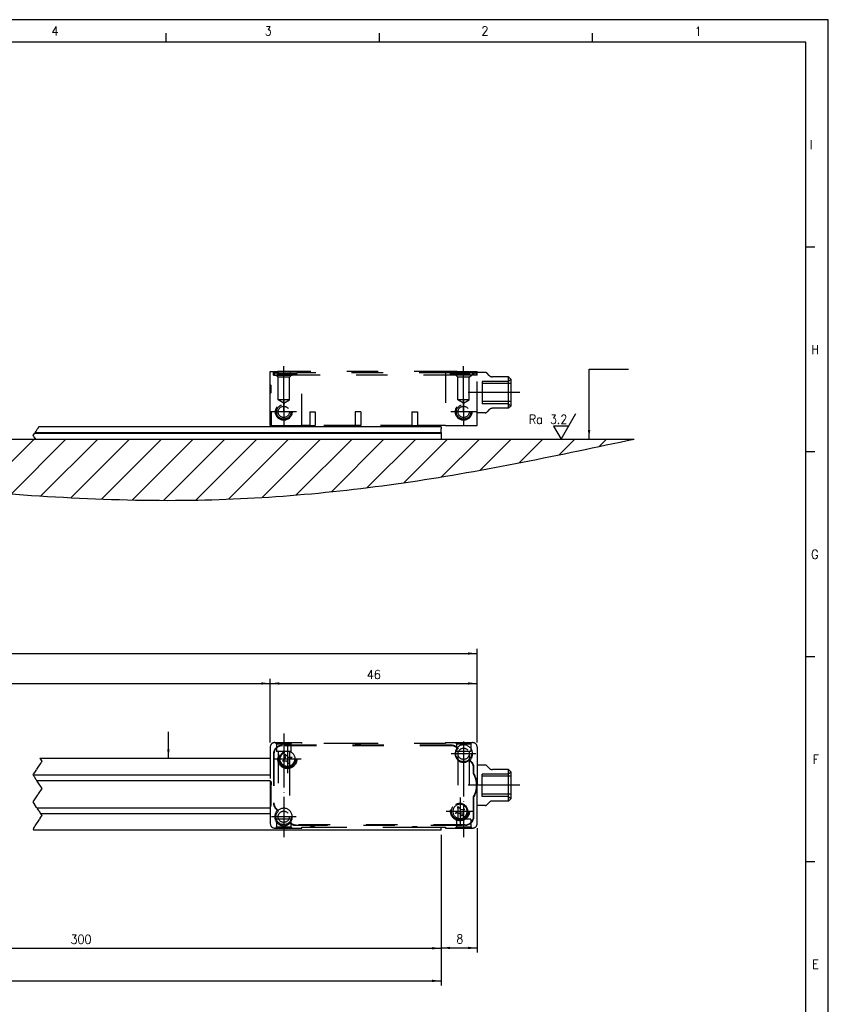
# Model space of a CAD drawing. Header units: millimetres. Extents: x -85 to 1408, y -72 to 348.
# Tile 5 of 6: x 329 to 509, y 129 to 348. Entities that reach past the tile are written whole.
import ezdxf

# ---------------------------------------------------------------- set-up
doc = ezdxf.new("R2010")
doc.units = ezdxf.units.MM
doc.linetypes.add('DASHED', pattern=[15, 7, -8])
doc.linetypes.add('DOT_CENTER', pattern=[14, 12, -1, 0, -1])
doc.layers.add('1', color=7, linetype='Continuous')
doc.styles.add('CONVERTER_11', font='txt.shx', dxfattribs={"width": 0.9})
doc.dimstyles.new('ME10_DIM_21', dxfattribs={"dimtxt": 2, "dimasz": 2, "dimexe": 1, "dimexo": 1, "dimgap": 1, "dimtad": 1, "dimdsep": 46, "dimtxsty": 'CONVERTER_11', "dimsah": 1, "dimcen": 0.09, "dimclrd": 2, "dimclre": 2, "dimclrt": 2, "dimadec": 0, "dimazin": 0, "dimtfac": 1, "dimtdec": 4, "dimtix": 1, "dimtmove": 0, "dimatfit": 3, "dimfxl": 1, "dimtolj": 1, "dimtzin": 0, "dimarcsym": 0})
doc.dimstyles.new('ME10_DIM_22', dxfattribs={"dimtxt": 2, "dimasz": 2, "dimexe": 1, "dimexo": 1, "dimgap": 1, "dimtad": 1, "dimdsep": 46, "dimtxsty": 'CONVERTER_11', "dimsah": 1, "dimcen": 0.09, "dimclrd": 2, "dimclre": 2, "dimclrt": 2, "dimadec": 0, "dimazin": 0, "dimtfac": 1, "dimtdec": 4, "dimtix": 1, "dimtmove": 0, "dimatfit": 3, "dimfxl": 1, "dimtolj": 1, "dimtzin": 0, "dimarcsym": 0})
doc.dimstyles.new('ME10_DIM_23', dxfattribs={"dimtxt": 2, "dimasz": 2, "dimexe": 1, "dimexo": 1, "dimgap": 1, "dimtad": 1, "dimdsep": 46, "dimtxsty": 'CONVERTER_11', "dimsah": 1, "dimcen": 0.09, "dimclrd": 2, "dimclre": 2, "dimclrt": 2, "dimadec": 0, "dimazin": 0, "dimtfac": 1, "dimtdec": 4, "dimtix": 1, "dimtmove": 0, "dimatfit": 3, "dimfxl": 1, "dimtolj": 1, "dimtzin": 0, "dimarcsym": 0})
doc.dimstyles.new('ME10_DIM_24', dxfattribs={"dimtxt": 2, "dimasz": 2, "dimexe": 1, "dimexo": 1, "dimgap": 1, "dimtad": 1, "dimdsep": 46, "dimtxsty": 'CONVERTER_11', "dimsah": 1, "dimcen": 0.09, "dimclrd": 2, "dimclre": 2, "dimclrt": 2, "dimadec": 0, "dimazin": 0, "dimtfac": 1, "dimtdec": 4, "dimtix": 1, "dimtmove": 0, "dimatfit": 3, "dimfxl": 1, "dimtolj": 1, "dimtzin": 0, "dimarcsym": 0})
doc.dimstyles.new('ME10_DIM_26', dxfattribs={"dimtxt": 2, "dimasz": 2, "dimexe": 1, "dimexo": 1, "dimgap": 1, "dimtad": 1, "dimdsep": 46, "dimtxsty": 'CONVERTER_11', "dimsah": 1, "dimcen": 0.09, "dimclrd": 2, "dimclre": 2, "dimclrt": 2, "dimadec": 0, "dimazin": 0, "dimtfac": 1, "dimtdec": 4, "dimtix": 1, "dimtmove": 0, "dimatfit": 3, "dimfxl": 1, "dimtolj": 1, "dimtzin": 0, "dimarcsym": 0})
doc.dimstyles.new('ME10_DIM_27', dxfattribs={"dimtxt": 2, "dimasz": 2, "dimexe": 1, "dimexo": 1, "dimgap": 1, "dimtad": 1, "dimdsep": 46, "dimtxsty": 'CONVERTER_11', "dimsah": 1, "dimcen": 0.09, "dimclrd": 2, "dimclre": 2, "dimclrt": 2, "dimadec": 0, "dimazin": 0, "dimtfac": 1, "dimtdec": 4, "dimtix": 1, "dimtmove": 0, "dimatfit": 3, "dimfxl": 1, "dimtolj": 1, "dimtzin": 0, "dimarcsym": 0})
doc.dimstyles.get("Standard").update_dxf_attribs({"dimtxt": 0.18, "dimasz": 0.18, "dimexe": 0.18, "dimexo": 0.0625, "dimgap": 0.09, "dimtad": 0, "dimtih": 1, "dimtoh": 1, "dimdec": 4, "dimzin": 0, "dimdsep": 46, "dimtxsty": 'Standard', "dimcen": 0.09, "dimadec": 0, "dimazin": 0, "dimtfac": 1, "dimtdec": 4, "dimtofl": 0, "dimtmove": 0, "dimatfit": 3, "dimfxl": 1, "dimtolj": 1, "dimtzin": 0, "dimarcsym": 0})

# ---------------------------------------------------------------- blocks, each defined once
blk = doc.blocks.new('AM_CREATE_SYMBOL_SURFACE', base_point=(449.65, 254.71))
at = {"layer": '1', "color": 7, "linetype": 'Continuous'}
for p, q in [((449.65, 254.71), (452.95, 260.43)), ((451.3, 257.57), (448, 257.57)), ((448, 257.57), (449.65, 254.71))]:
    blk.add_line(p, q, dxfattribs=at)
at = {"layer": '1', "color": 4, "insert": (451.05, 258.11), "char_height": 2, "attachment_point": 9, "line_spacing_factor": 1.20048, "style": 'CONVERTER_11'}
blk.add_mtext('Ra 3.2', dxfattribs=at)
blk = doc.blocks.new('CABEZA_REGLA_EXPOSED_1__4', base_point=(384.99, 257.76))
at = {"color": 2, "linetype": 'DASHED'}
for p, q in [((384.99, 266.86), (384.99, 269.76)), ((384.99, 269.76), (385.69, 269.76)), ((385.69, 269.76), (385.99, 269.76)), ((385.69, 268.96), (385.69, 269.76)), ((385.79, 269.46), (386.69, 269.46)), ((385.79, 268.96), (385.79, 269.46)), ((385.99, 269.76), (386.58, 269.76)), ((385.99, 268.96), (385.99, 269.76)), ((386.58, 268.96), (386.58, 269.76)), ((389.41, 269.76), (386.58, 269.76)), ((386.72, 269.46), (386.69, 269.46)), ((386.69, 269.16), (386.69, 269.46)), ((386.89, 269.46), (386.72, 269.46)), ((386.72, 268.96), (386.72, 269.46)), ((386.89, 269.32), (386.89, 269.46)), ((386.89, 269.46), (387.71, 269.46)), ((387.03, 269.16), (386.89, 269.32)), ((386.89, 269.32), (390.69, 269.32)), ((387.71, 269.46), (388.34, 269.46)), ((387.71, 269.46), (387.71, 268.96)), ((388.34, 269.46), (388.37, 269.46)), ((388.34, 269.46), (388.34, 268.96)), ((388.37, 269.46), (388.62, 269.46)), ((388.37, 269.46), (388.37, 268.96)), ((388.62, 269.46), (388.96, 269.46)), ((388.62, 269.46), (388.62, 268.96)), ((388.96, 269.46), (389.21, 269.46)), ((388.96, 269.46), (388.96, 268.96)), ((389.21, 269.46), (389.24, 269.46)), ((389.21, 269.46), (389.21, 268.96)), ((389.24, 269.46), (389.4, 269.46)), ((389.24, 269.46), (389.24, 268.96)), ((389.41, 269.76), (389.4, 269.46)), ((389.4, 269.46), (389.87, 269.46)), ((389.4, 268.96), (389.4, 269.46)), ((391.99, 269.76), (389.41, 269.76)), ((389.87, 269.46), (389.89, 269.46)), ((389.87, 269.46), (389.87, 268.96)), ((389.89, 269.46), (390.69, 269.46)), ((389.89, 268.96), (389.89, 269.46)), ((390.55, 269.16), (390.69, 269.32)), ((390.69, 269.46), (390.89, 269.46)), ((390.69, 269.32), (390.69, 269.46)), ((390.89, 269.16), (390.89, 269.46)), ((425.09, 269.46), (390.89, 269.46)), ((391.99, 257.76), (391.99, 269.76)), ((423.99, 269.76), (391.99, 269.76)), ((423.99, 269.76), (423.99, 257.76)), ((426.57, 269.76), (423.99, 269.76)), ((425.09, 269.16), (425.09, 269.46)), ((425.29, 269.46), (425.09, 269.46)), ((426.09, 269.46), (425.29, 269.46)), ((425.29, 269.32), (425.29, 269.46)), ((425.29, 269.32), (426.24, 269.32)), ((425.43, 269.16), (425.29, 269.32)), ((426.11, 269.46), (426.09, 269.46)), ((426.09, 268.96), (426.09, 269.46)), ((426.57, 269.46), (426.11, 269.46)), ((426.11, 269.46), (426.11, 268.96)), ((426.24, 269.32), (429.09, 269.32)), ((426.57, 269.76), (429.4, 269.76)), ((426.57, 269.76), (426.57, 269.46)), ((426.74, 269.46), (426.57, 269.46)), ((426.57, 269.46), (426.57, 268.96)), ((426.77, 269.46), (426.74, 269.46)), ((426.74, 269.46), (426.74, 268.96)), ((426.77, 269.46), (426.77, 268.96)), ((427.02, 269.46), (426.77, 269.46)), ((427.02, 269.46), (427.02, 268.96)), ((427.36, 269.46), (427.02, 269.46)), ((427.36, 269.46), (427.36, 268.96)), ((427.61, 269.46), (427.36, 269.46)), ((427.61, 269.46), (427.61, 268.96)), ((427.64, 269.46), (427.61, 269.46)), ((427.64, 269.46), (427.64, 268.96)), ((428.27, 269.46), (427.64, 269.46)), ((429.09, 269.46), (428.27, 269.46)), ((428.27, 269.46), (428.27, 268.96)), ((428.95, 269.16), (429.09, 269.32)), ((429.26, 269.46), (429.09, 269.46)), ((429.09, 269.32), (429.09, 269.46)), ((429.29, 269.46), (429.26, 269.46)), ((429.26, 268.96), (429.26, 269.46)), ((429.29, 269.16), (429.29, 269.46)), ((430.19, 269.46), (429.29, 269.46)), ((429.4, 269.76), (429.99, 269.76)), ((429.4, 268.96), (429.4, 269.76)), ((429.99, 268.96), (429.99, 269.76)), ((429.99, 269.76), (430.29, 269.76)), ((430.19, 269.46), (430.19, 268.96)), ((430.19, 269.46), (430.89, 269.46)), ((430.29, 269.76), (430.99, 269.76)), ((430.29, 269.76), (430.29, 268.96)), ((430.89, 268.96), (430.89, 269.46)), ((430.99, 269.56), (430.99, 269.76)), ((430.99, 268.96), (430.99, 269.56)), ((432.78, 269.56), (430.99, 269.56)), ((433.7, 268.86), (433.14, 269.42)), ((385.69, 268.96), (385.79, 268.96)), ((385.79, 268.96), (385.99, 268.96)), ((385.99, 268.96), (386.24, 268.96)), ((386.74, 268.46), (386.24, 268.96)), ((386.24, 268.96), (386.58, 268.96)), ((386.58, 268.96), (386.72, 268.96)), ((387.03, 269.16), (386.69, 269.16)), ((386.72, 268.96), (387.71, 268.96)), ((389.24, 268.46), (386.74, 268.46)), ((386.74, 263.46), (386.74, 268.46)), ((390.55, 269.16), (387.03, 269.16)), ((387.71, 268.96), (388.34, 268.96)), ((388.34, 268.96), (388.37, 268.96)), ((388.37, 268.96), (388.62, 268.96)), ((388.62, 268.96), (388.96, 268.96)), ((388.96, 268.96), (389.21, 268.96)), ((389.21, 268.96), (389.24, 268.96)), ((389.24, 268.46), (389.74, 268.96)), ((389.24, 268.96), (389.4, 268.96)), ((389.24, 263.46), (389.24, 268.46)), ((389.4, 268.96), (389.74, 268.96)), ((389.74, 268.96), (389.87, 268.96)), ((389.87, 268.96), (389.89, 268.96)), ((426.09, 268.96), (389.89, 268.96)), ((390.89, 269.16), (390.55, 269.16)), ((425.43, 269.16), (425.09, 269.16)), ((428.95, 269.16), (425.43, 269.16)), ((426.11, 268.96), (426.09, 268.96)), ((426.24, 268.96), (426.11, 268.96)), ((426.57, 268.96), (426.24, 268.96)), ((426.74, 268.46), (426.24, 268.96)), ((426.74, 268.96), (426.57, 268.96)), ((426.77, 268.96), (426.74, 268.96)), ((426.74, 263.46), (426.74, 268.46)), ((429.24, 268.46), (426.74, 268.46)), ((427.02, 268.96), (426.77, 268.96)), ((427.36, 268.96), (427.02, 268.96)), ((427.61, 268.96), (427.36, 268.96)), ((427.64, 268.96), (427.61, 268.96)), ((428.27, 268.96), (427.64, 268.96)), ((429.26, 268.96), (428.27, 268.96)), ((429.29, 269.16), (428.95, 269.16)), ((429.24, 268.46), (429.74, 268.96)), ((429.24, 263.46), (429.24, 268.46)), ((429.4, 268.96), (429.26, 268.96)), ((429.74, 268.96), (429.4, 268.96)), ((429.99, 268.96), (429.74, 268.96)), ((430.19, 268.96), (429.99, 268.96)), ((430.29, 268.96), (430.19, 268.96)), ((430.89, 268.96), (430.29, 268.96)), ((430.99, 268.96), (430.89, 268.96)), ((430.99, 260.56), (430.99, 268.96)), ((432.08, 267.56), (432.08, 267.06)), ((437.99, 267.56), (432.08, 267.56)), ((437.99, 268.56), (434.4, 268.56)), ((437.99, 261.56), (437.99, 268.56)), ((438.49, 268.06), (437.99, 268.56)), ((437.99, 267.56), (438.49, 268.06)), ((438.49, 268.06), (438.49, 267.06)), ((384.99, 264.86), (384.99, 266.86)), ((385.19, 266.66), (384.99, 266.86)), ((385.19, 265.06), (384.99, 264.86)), ((385.19, 265.06), (385.19, 266.66)), ((432.08, 267.06), (432.08, 263.06)), ((438.49, 267.06), (432.08, 267.06)), ((438.49, 267.06), (438.49, 263.06)), ((384.99, 260.76), (384.99, 264.86)), ((387.99, 262.71), (386.74, 263.46)), ((389.24, 263.46), (386.74, 263.46)), ((387.99, 262.71), (389.24, 263.46)), ((429.24, 263.46), (426.74, 263.46)), ((427.99, 262.71), (426.74, 263.46)), ((427.99, 262.71), (429.24, 263.46)), ((432.08, 263.06), (432.08, 262.56)), ((438.49, 263.06), (432.08, 263.06)), ((438.49, 263.06), (438.49, 262.06)), ((385.19, 260.76), (384.99, 260.76)), ((384.99, 257.76), (384.99, 260.76)), ((385.19, 260.76), (385.19, 257.76)), ((393.77, 260.76), (395.01, 260.76)), ((393.77, 260.76), (393.77, 257.76)), ((395.01, 260.76), (395.01, 257.76)), ((405.11, 260.76), (403.87, 260.76)), ((403.87, 260.76), (403.87, 257.76)), ((405.11, 260.76), (405.11, 257.76)), ((416.47, 260.76), (417.71, 260.76)), ((416.47, 260.76), (416.47, 257.76)), ((417.71, 260.76), (417.71, 257.76)), ((432.78, 260.56), (430.99, 260.56)), ((430.99, 257.76), (430.99, 260.56)), ((437.99, 262.56), (432.08, 262.56)), ((433.7, 261.27), (433.14, 260.71)), ((437.99, 261.56), (434.4, 261.56)), ((437.99, 262.56), (438.49, 262.06)), ((438.49, 262.06), (437.99, 261.56)), ((384.99, 257.76), (385.19, 257.76)), ((385.19, 257.76), (391.99, 257.76)), ((393.77, 257.76), (391.99, 257.76)), ((393.77, 257.76), (395.01, 257.76)), ((403.87, 257.76), (395.01, 257.76)), ((405.11, 257.76), (403.87, 257.76)), ((416.47, 257.76), (405.11, 257.76)), ((416.47, 257.76), (417.71, 257.76)), ((423.99, 257.76), (417.71, 257.76)), ((423.99, 257.76), (430.99, 257.76))]:
    blk.add_line(p, q, dxfattribs=at)
for centre, radius in [((387.99, 260.76), 1.85), ((387.99, 260.76), 1.6), ((387.99, 260.76), 1.25), ((427.99, 260.76), 1.85), ((427.99, 260.76), 1.6), ((427.99, 260.76), 1.25)]:
    blk.add_circle(centre, radius, dxfattribs=at)
for centre, radius, start, end in [((432.78, 269.06), 0.5, 45, 90), ((434.4, 269.56), 1, 225, 270), ((432.78, 261.06), 0.5, 270, 315), ((434.4, 260.56), 1, 90, 135)]:
    blk.add_arc(centre, radius, start, end, dxfattribs=at)
at = {"layer": '1', "color": 2, "linetype": 'DOT_CENTER'}
for p, q in [((387.99, 260.71), (387.99, 270.96)), ((427.99, 260.71), (427.99, 270.96)), ((440.49, 265.06), (428.99, 265.06)), ((387.99, 263.61), (387.99, 257.91)), ((427.99, 263.61), (427.99, 257.91)), ((390.84, 260.76), (385.14, 260.76)), ((430.84, 260.76), (425.14, 260.76))]:
    blk.add_line(p, q, dxfattribs=at)
blk = doc.blocks.new('Regla_64__5', base_point=(32.99, 250.26))
at = {"color": 2, "linetype": 'DOT_CENTER'}
for p, q in [((332.62, 256.06), (332.68, 256.16)), ((332.68, 256.16), (332.88, 256.46)), ((332.88, 256.46), (332.92, 256.51)), ((332.92, 256.51), (333.18, 256.91)), ((333.18, 256.91), (333.25, 257.01)), ((333.25, 257.01), (333.3, 257.09)), ((333.3, 257.09), (333.35, 257.16)), ((333.35, 257.16), (333.42, 257.26)), ((333.42, 257.26), (333.49, 257.38)), ((333.52, 257.41), (333.49, 257.38)), ((332.24, 255.5), (332.55, 255.96)), ((332.43, 255.21), (332.24, 255.5)), ((332.43, 255.21), (332.76, 254.71)), ((332.55, 255.96), (332.62, 256.06))]:
    blk.add_line(p, q, dxfattribs=at)
at = {"color": 7, "linetype": 'Continuous'}
for p, q in [((332.68, 256.16), (422.99, 256.16)), ((422.99, 257.41), (333.52, 257.41)), ((422.99, 257.41), (422.99, 257.01)), ((422.99, 256.51), (422.99, 257.01)), ((422.99, 256.46), (422.99, 256.51)), ((422.99, 256.16), (422.99, 256.46)), ((422.99, 256.16), (422.99, 256.06)), ((422.99, 255.96), (332.55, 255.96)), ((422.99, 256.06), (332.62, 256.06)), ((332.76, 254.71), (422.99, 254.71)), ((422.99, 256.06), (422.99, 255.96)), ((422.99, 255.96), (422.99, 254.71))]:
    blk.add_line(p, q, dxfattribs=at)
blk = doc.blocks.new('EXG_EXGA-640__7', base_point=(24.99, 250.26))
for name, p in [('CABEZA_REGLA_EXPOSED_1__4', (384.99, 257.76)), ('Regla_64__5', (32.99, 250.26))]:
    blk.add_blockref(name, p)
blk = doc.blocks.new('CABEZA_REGLA_EXPOSED_1__19', base_point=(384.99, 168.23))
at = {"color": 2, "linetype": 'DASHED'}
for p, q in [((384.99, 186.23), (384.99, 178.73)), ((385.99, 187.23), (386.14, 187.23)), ((386.14, 187.23), (389.84, 187.23)), ((386.39, 186.98), (386.14, 187.23)), ((386.39, 186.98), (389.59, 186.98)), ((386.39, 186.98), (386.39, 185.23)), ((425.26, 186.63), (387.69, 186.63)), ((425.26, 186.53), (387.69, 186.53)), ((389.59, 186.98), (389.84, 187.23)), ((389.59, 186.98), (389.59, 185.23)), ((389.84, 187.23), (391.99, 187.23)), ((391.99, 187.03), (391.99, 187.23)), ((403.87, 187.03), (391.99, 187.03)), ((405.11, 187.03), (403.87, 187.03)), ((423.99, 187.03), (405.11, 187.03)), ((423.99, 187.23), (426.14, 187.23)), ((423.99, 187.23), (423.99, 187.03)), ((426.39, 186.98), (426.14, 187.23)), ((426.14, 187.23), (429.84, 187.23)), ((426.39, 186.98), (426.39, 185.23)), ((426.39, 186.98), (429.59, 186.98)), ((429.59, 186.98), (429.84, 187.23)), ((429.59, 186.98), (429.59, 185.23)), ((429.84, 187.23), (429.99, 187.23)), ((430.99, 186.23), (430.99, 182.23)), ((385.69, 184.63), (385.69, 173.86)), ((385.79, 184.63), (385.79, 173.86)), ((386.74, 185.23), (386.39, 185.23)), ((389.24, 185.24), (386.74, 185.23)), ((386.74, 185.23), (386.74, 170.23)), ((388.34, 184.62), (388.96, 183.95)), ((388.37, 183.7), (388.34, 184.62)), ((388.96, 183.95), (389.87, 183.99)), ((389.87, 183.99), (389.21, 183.36)), ((389.59, 185.23), (389.24, 185.24)), ((389.24, 185.24), (389.24, 182.45)), ((426.74, 185.23), (426.39, 185.23)), ((426.74, 185.23), (426.74, 184.73)), ((429.24, 185.23), (426.74, 185.23)), ((426.74, 184.73), (426.74, 173.02)), ((429.24, 185.23), (429.24, 184.73)), ((429.59, 185.23), (429.24, 185.23)), ((429.24, 184.73), (429.24, 170.23)), ((387.71, 183.08), (388.37, 183.7)), ((388.62, 183.12), (387.71, 183.08)), ((389.24, 182.45), (388.62, 183.12)), ((389.21, 183.36), (389.24, 182.45)), ((389.24, 182.45), (389.24, 170.73)), ((429.63, 182.95), (429.26, 183.32)), ((429.4, 183.32), (429.7, 183.02)), ((432.78, 182.23), (430.99, 182.23)), ((430.99, 182.23), (430.99, 177.73)), ((433.7, 181.53), (433.14, 182.09)), ((430.19, 180.26), (430.19, 181.61)), ((430.29, 180.29), (430.29, 181.61)), ((432.08, 179.73), (432.08, 180.23)), ((437.99, 180.23), (432.08, 180.23)), ((438.49, 179.73), (432.08, 179.73)), ((432.08, 175.73), (432.08, 179.73)), ((437.99, 181.23), (434.4, 181.23)), ((437.99, 177.73), (437.99, 181.23)), ((438.49, 180.73), (437.99, 181.23)), ((437.99, 180.23), (438.49, 180.73)), ((438.49, 180.73), (438.49, 179.73)), ((438.49, 179.73), (438.49, 177.73)), ((384.99, 178.73), (384.99, 178.71)), ((385.19, 178.53), (384.99, 178.73)), ((384.99, 178.71), (384.99, 176.73)), ((385.19, 178.53), (385.19, 177.83)), ((385.19, 176.93), (385.19, 177.83)), ((430.99, 173.23), (430.99, 177.73)), ((437.99, 174.23), (437.99, 177.73)), ((438.49, 177.73), (438.49, 175.73)), ((385.19, 176.93), (384.99, 176.73)), ((384.99, 176.73), (384.99, 172.76)), ((385.19, 173.63), (385.19, 176.93)), ((430.19, 170.83), (430.19, 175.21)), ((430.29, 170.83), (430.29, 175.18)), ((432.08, 175.23), (432.08, 175.73)), ((438.49, 175.73), (432.08, 175.73)), ((437.99, 175.23), (432.08, 175.23)), ((437.99, 175.23), (438.49, 174.73)), ((438.49, 175.73), (438.49, 174.73)), ((426.74, 173.02), (427.36, 172.35)), ((426.77, 172.1), (426.74, 173.02)), ((426.74, 173.02), (426.74, 170.23)), ((432.78, 173.23), (430.99, 173.23)), ((430.99, 169.23), (430.99, 173.23)), ((433.7, 173.94), (433.14, 173.38)), ((437.99, 174.23), (434.4, 174.23)), ((438.49, 174.73), (437.99, 174.23)), ((384.99, 172.76), (384.99, 169.23)), ((386.58, 172.15), (386.28, 172.45)), ((386.72, 172.15), (386.35, 172.52)), ((426.11, 171.48), (426.77, 172.1)), ((427.02, 171.52), (426.11, 171.48)), ((427.64, 170.85), (427.02, 171.52)), ((427.36, 172.35), (428.27, 172.39)), ((428.27, 172.39), (427.61, 171.76)), ((427.61, 171.76), (427.64, 170.85)), ((386.74, 170.23), (386.39, 170.23)), ((386.39, 170.23), (386.39, 168.48)), ((389.24, 170.23), (386.74, 170.23)), ((389.24, 170.73), (389.24, 170.23)), ((389.59, 170.23), (389.24, 170.23)), ((389.59, 170.23), (389.59, 168.48)), ((428.29, 168.93), (390.72, 168.93)), ((390.72, 168.83), (428.29, 168.83)), ((426.74, 170.23), (426.39, 170.23)), ((426.39, 170.23), (426.39, 168.48)), ((429.24, 170.23), (426.74, 170.23)), ((429.59, 170.23), (429.24, 170.23)), ((429.59, 170.23), (429.59, 168.48)), ((386.39, 168.48), (386.14, 168.23)), ((386.39, 168.48), (389.59, 168.48)), ((389.59, 168.48), (389.84, 168.23)), ((391.99, 168.43), (393.77, 168.43)), ((391.99, 168.23), (391.99, 168.43)), ((393.77, 168.43), (395.01, 168.43)), ((395.01, 168.43), (416.47, 168.43)), ((416.47, 168.43), (417.71, 168.43)), ((417.71, 168.43), (423.99, 168.43)), ((423.99, 168.43), (423.99, 168.23)), ((423.99, 168.23), (426.14, 168.23)), ((426.39, 168.48), (426.14, 168.23)), ((426.14, 168.23), (429.84, 168.23)), ((426.39, 168.48), (429.59, 168.48)), ((429.59, 168.48), (429.84, 168.23)), ((429.84, 168.23), (429.99, 168.23))]:
    blk.add_line(p, q, dxfattribs=at)
at = {"color": 7, "linetype": 'Continuous'}
for p, q in [((385.99, 168.23), (386.14, 168.23)), ((386.14, 168.23), (389.84, 168.23)), ((389.84, 168.23), (391.99, 168.23))]:
    blk.add_line(p, q, dxfattribs=at)
at = {"color": 2, "linetype": 'DASHED'}
for centre, radius in [((427.99, 184.73), 1.75), ((388.79, 183.53), 2.1), ((388.79, 183.53), 1.9), ((388.79, 183.53), 1.6), ((427.99, 184.73), 1.25), ((427.19, 171.93), 2.1), ((427.19, 171.93), 1.9), ((387.99, 170.73), 1.75), ((387.99, 170.73), 1.25)]:
    blk.add_circle(centre, radius, dxfattribs=at)
for centre, radius, start, end in [((385.99, 186.23), 1, 90, 180), ((387.69, 184.63), 2, 90, 180), ((387.69, 184.63), 1.9, 90, 180), ((404.49, 188.93), 2, 251.8051, 288.1949), ((425.26, 184.63), 2, 49.0546, 90), ((425.26, 184.63), 1.9, 46.1691, 90), ((427.99, 184.73), 2, 315, 135.1434), ((429.99, 186.23), 1, 0, 90), ((388.79, 183.53), 1.76, 75.1735, 240.0377), ((388.79, 183.53), 1.76, 240.0377, 75.1735), ((427.99, 184.73), 1.9, 138.0289, 311.983), ((428.29, 181.61), 1.9, 0, 45), ((428.29, 181.61), 2, 0, 45), ((432.78, 181.73), 0.5, 45, 90), ((425.99, 177.73), 4.9, 328.9973, 31.0027), ((425.99, 177.73), 5, 0, 30.6834), ((434.4, 182.23), 1, 225, 270), ((383.19, 177.83), 2, 0, 25.8419), ((425.99, 177.73), 5, 329.3166, 0), ((383.19, 173.63), 2, 334.1581, 0), ((387.69, 173.86), 2, 180, 225), ((387.69, 173.86), 1.9, 180, 225), ((427.19, 171.93), 1.76, 255.1735, 240.0377), ((427.19, 171.93), 1.59, 60.0377, 240.0377), ((427.19, 171.93), 1.59, 240.0377, 60.0377), ((432.78, 173.73), 0.5, 270, 315), ((434.4, 173.23), 1, 90, 135), ((387.99, 170.73), 2, 135, 315.1434), ((387.99, 170.73), 1.9, 318.0289, 131.983), ((428.29, 170.83), 1.9, 270, 0), ((428.29, 170.83), 2, 270, 0), ((385.99, 169.23), 1, 180, 270), ((390.72, 170.83), 1.9, 226.1691, 270), ((390.72, 170.83), 2, 229.0546, 270), ((427.19, 171.93), 1.76, 240.0377, 255.1735), ((429.99, 169.23), 1, 270, 0), ((394.39, 166.53), 2, 71.8051, 108.1949), ((417.09, 166.53), 2, 71.8051, 108.1949)]:
    blk.add_arc(centre, radius, start, end, dxfattribs=at)
at = {"layer": '1', "color": 2, "linetype": 'DOT_CENTER'}
for p, q in [((387.99, 189.23), (387.99, 166.23)), ((388.79, 186.63), (388.79, 180.43)), ((427.98, 187.23), (427.99, 166.23)), ((427.99, 187.48), (427.99, 181.98)), ((430.74, 184.73), (425.24, 184.73)), ((391.89, 183.53), (385.69, 183.53)), ((440.49, 177.73), (428.99, 177.73)), ((387.99, 173.48), (387.99, 167.98)), ((427.19, 175.03), (427.19, 168.83)), ((430.29, 171.93), (424.09, 171.93)), ((390.74, 170.73), (385.24, 170.73))]:
    blk.add_line(p, q, dxfattribs=at)
blk = doc.blocks.new('Regla_64__20', base_point=(32.99, 159.73))
at = {"color": 2, "linetype": 'DOT_CENTER'}
for p, q in [((333.1, 181.32), (333.4, 181.77)), ((333.4, 181.77), (333.76, 182.3)), ((333.76, 182.3), (334.05, 182.75)), ((333.77, 183.73), (333.84, 183.63)), ((333.84, 183.63), (334.1, 183.23)), ((334.14, 182.88), (334.05, 182.75)), ((334.24, 183.03), (334.1, 183.23)), ((334.14, 182.88), (334.24, 183.03)), ((332.24, 180.03), (332.34, 180.18)), ((332.44, 179.73), (332.24, 180.03)), ((332.34, 180.18), (332.61, 180.58)), ((332.54, 179.58), (332.44, 179.73)), ((332.54, 179.58), (332.64, 179.43)), ((332.61, 180.58), (332.78, 180.83)), ((332.78, 180.83), (333.01, 181.19)), ((333.1, 181.32), (333.01, 181.19)), ((332.97, 178.93), (332.64, 179.43)), ((333.07, 178.78), (332.97, 178.93)), ((333.1, 178.73), (333.07, 178.78)), ((333.17, 178.63), (333.1, 178.73)), ((334.24, 177.03), (333.17, 178.63)), ((332.24, 174.03), (333.31, 175.63)), ((333.31, 175.63), (333.38, 175.73)), ((333.38, 175.73), (333.44, 175.83)), ((333.44, 175.83), (334.24, 177.03)), ((333.04, 172.83), (332.24, 174.03)), ((333.1, 172.73), (333.04, 172.83)), ((333.14, 172.68), (333.1, 172.73)), ((333.14, 172.68), (333.24, 172.53)), ((333.57, 172.03), (333.24, 172.53)), ((333.57, 172.03), (333.67, 171.88)), ((333.77, 171.73), (333.67, 171.88)), ((333.97, 171.43), (333.77, 171.73)), ((334.07, 171.28), (333.97, 171.43)), ((333.98, 170.63), (334.14, 170.88)), ((334.24, 171.03), (334.07, 171.28)), ((334.14, 170.88), (334.24, 171.03)), ((332.38, 168.23), (332.61, 168.59)), ((332.7, 168.72), (332.61, 168.59)), ((332.7, 168.72), (333, 169.17)), ((333, 169.17), (333.36, 169.7)), ((333.36, 169.7), (333.65, 170.15)), ((333.74, 170.28), (333.65, 170.15)), ((333.74, 170.28), (333.98, 170.63)), ((332.38, 168.23), (332.24, 168.03)), ((332.24, 168.03), (332.37, 167.83)), ((332.44, 167.73), (332.37, 167.83))]:
    blk.add_line(p, q, dxfattribs=at)
at = {"color": 7, "linetype": 'Continuous'}
for p, q in [((333.77, 183.73), (384.99, 183.73)), ((332.24, 180.03), (384.99, 180.03)), ((384.99, 178.73), (333.1, 178.73)), ((333.1, 172.73), (384.99, 172.73)), ((333.97, 171.43), (384.99, 171.43)), ((422.99, 167.73), (332.44, 167.73)), ((422.99, 167.73), (422.99, 168.43))]:
    blk.add_line(p, q, dxfattribs=at)
blk = doc.blocks.new('EXG_EXGA-640__22', base_point=(24.99, 157.9))
for name, p in [('CABEZA_REGLA_EXPOSED_1__19', (384.99, 168.23)), ('Regla_64__20', (32.99, 159.73))]:
    blk.add_blockref(name, p)
blk = doc.blocks.new('*D45')
at = {"layer": '1', "color": 2, "linetype": 'Continuous'}
for p, q in [((32.99, 166.73), (32.99, 133.24)), ((422.99, 166.73), (422.99, 133.24)), ((32.99, 134.24), (422.99, 134.24))]:
    blk.add_line(p, q, dxfattribs=at)
at = {"layer": '1', "color": 2}
for points in [[(34.99, 134.51), (34.99, 133.98), (32.99, 134.24)], [(420.99, 133.98), (420.99, 134.51), (422.99, 134.24)]]:
    blk.add_solid(points, dxfattribs=at)
at = {"layer": '1', "color": 2, "insert": (216.93, 135.24), "char_height": 2, "attachment_point": 7, "rotation": 0.0001, "line_spacing_factor": 0.60024, "style": 'CONVERTER_11'}
blk.add_mtext('CM+30', dxfattribs=at)
blk = doc.blocks.new('*D46')
at = {"layer": '1', "color": 2, "linetype": 'Continuous'}
for p, q in [((24.99, 187.23), (24.99, 208.04)), ((430.99, 187.23), (430.99, 208.04)), ((24.99, 207.04), (430.99, 207.04))]:
    blk.add_line(p, q, dxfattribs=at)
at = {"layer": '1', "color": 2}
for points in [[(26.99, 207.3), (26.99, 206.77), (24.99, 207.04)], [(428.99, 206.77), (428.99, 207.3), (430.99, 207.04)]]:
    blk.add_solid(points, dxfattribs=at)
at = {"layer": '1', "color": 2, "insert": (213.1, 208.04), "char_height": 2, "attachment_point": 7, "rotation": 0.0001, "line_spacing_factor": 0.60024, "style": 'CONVERTER_11'}
blk.add_mtext('CM+46', dxfattribs=at)
blk = doc.blocks.new('*D47')
at = {"layer": '1', "color": 2, "linetype": 'Continuous'}
for p, q in [((384.99, 187.23), (384.99, 201.37)), ((384.99, 200.37), (430.99, 200.37)), ((430.99, 187.23), (430.99, 201.37))]:
    blk.add_line(p, q, dxfattribs=at)
at = {"layer": '1', "color": 2}
for points in [[(386.99, 200.64), (386.99, 200.11), (384.99, 200.37)], [(428.99, 200.11), (428.99, 200.64), (430.99, 200.37)]]:
    blk.add_solid(points, dxfattribs=at)
at = {"layer": '1', "color": 2, "insert": (406.49, 201.37), "char_height": 2, "attachment_point": 7, "rotation": 0.0001, "line_spacing_factor": 0.60024, "style": 'CONVERTER_11'}
blk.add_mtext('46', dxfattribs=at)
blk = doc.blocks.new('*D48')
at = {"layer": '1', "color": 2, "linetype": 'Continuous'}
for p, q in [((24.99, 187.23), (24.99, 201.37)), ((24.99, 200.37), (384.99, 200.37)), ((384.99, 187.23), (384.99, 201.37))]:
    blk.add_line(p, q, dxfattribs=at)
at = {"layer": '1', "color": 2}
for points in [[(26.99, 200.64), (26.99, 200.11), (24.99, 200.37)], [(382.99, 200.11), (382.99, 200.64), (384.99, 200.37)]]:
    blk.add_solid(points, dxfattribs=at)
at = {"layer": '1', "color": 2, "insert": (198.96, 201.37), "char_height": 2, "attachment_point": 7, "rotation": 0.0001, "line_spacing_factor": 0.60024, "style": 'CONVERTER_11'}
blk.add_mtext('CM', dxfattribs=at)
blk = doc.blocks.new('*D50')
at = {"layer": '1', "color": 2, "linetype": 'Continuous'}
for p, q in [((422.99, 166.73), (422.99, 140.57)), ((430.99, 168.23), (430.99, 140.57)), ((422.99, 141.57), (430.99, 141.57))]:
    blk.add_line(p, q, dxfattribs=at)
at = {"layer": '1', "color": 2}
for points in [[(424.99, 141.84), (424.99, 141.31), (422.99, 141.57)], [(428.99, 141.31), (428.99, 141.84), (430.99, 141.57)]]:
    blk.add_solid(points, dxfattribs=at)
at = {"layer": '1', "color": 2, "insert": (426.39, 142.57), "char_height": 2, "attachment_point": 7, "rotation": 0.0001, "line_spacing_factor": 0.60024, "style": 'CONVERTER_11'}
blk.add_mtext('8', dxfattribs=at)
blk = doc.blocks.new('*D51')
at = {"layer": '1', "color": 2, "linetype": 'Continuous'}
for p, q in [((262.99, 169.73), (262.99, 140.5)), ((422.99, 166.73), (422.99, 140.5)), ((262.99, 141.5), (422.99, 141.5))]:
    blk.add_line(p, q, dxfattribs=at)
at = {"layer": '1', "color": 2}
for points in [[(264.99, 141.76), (264.99, 141.23), (262.99, 141.5)], [(420.99, 141.23), (420.99, 141.76), (422.99, 141.5)]]:
    blk.add_solid(points, dxfattribs=at)
at = {"layer": '1', "color": 2, "insert": (340.59, 142.5), "char_height": 2, "attachment_point": 7, "rotation": 0.0001, "line_spacing_factor": 0.60024, "style": 'CONVERTER_11'}
blk.add_mtext('300', dxfattribs=at)
blk = doc.blocks.new('_A2', base_point=(504.09, -67.04))
at = {"layer": '1', "color": 2, "linetype": 'Continuous'}
for p, q in [((509.09, 347.96), (-84.91, 347.96)), ((509.09, -72.04), (509.09, 347.96)), ((361.84, 342.96), (361.84, 344.96)), ((409.26, 342.96), (409.26, 344.96)), ((456.67, 342.96), (456.67, 344.96)), ((506.09, 297.41), (504.09, 297.41)), ((506.09, 251.85), (504.09, 251.85)), ((506.09, 206.3), (504.09, 206.3)), ((506.09, 160.74), (504.09, 160.74))]:
    blk.add_line(p, q, dxfattribs=at)
at = {"layer": '1', "color": 7, "linetype": 'Continuous'}
for p, q in [((504.09, 342.96), (-64.91, 342.96)), ((504.09, -67.04), (504.09, 342.96))]:
    blk.add_line(p, q, dxfattribs=at)
at = {"layer": '1', "color": 2, "char_height": 2, "line_spacing_factor": 1.20048, "style": 'CONVERTER_11'}
for s, insert, attachment_point in [('4', (336.37, 345.45), 4), ('3', (383.74, 345.45), 4), ('2', (431.96, 345.48), 4), ('1', (479.38, 345.4), 4), ('I', (505.59, 320.19), 6), ('H', (507.03, 274.63), 6), ('G', (506.91, 229.08), 6), ('F', (506.99, 183.52), 6), ('E', (506.99, 137.96), 6)]:
    blk.add_mtext(s, dxfattribs=dict(at, insert=insert, attachment_point=attachment_point))
blk = doc.blocks.new('Alzado1', base_point=(164, 260))
at = {"layer": '1', "linetype": 'Continuous'}
h = blk.add_hatch(dxfattribs=at)
h.set_pattern_fill('_USER', color=3, scale=5, angle=45, pattern_type=0)
h.set_pattern_definition([(45, (0, 0), (-3.535534, 3.535534), [])])
edge = h.paths.add_edge_path()
edge.add_line((0.897, 254.714), (465.897, 254.714))
edge.add_spline(control_points=[(465.897, 254.714), (449.377, 251.212), (416.337, 244.206), (373.075, 240.463), (337.198, 241.644), (314.334, 243.495), (297.005, 244.964), (285.636, 245.666), (274.697, 245.842), (264.772, 245.555), (255.436, 244.876), (243.358, 243.935), (227.918, 243.452), (180.651, 243.826), (105.003, 248.891), (35.601, 252.773), (0.897, 254.714)], knot_values=[0, 0, 0, 0, 50.6391101, 101.2783404, 129.7441454, 158.2487163, 170.0883622, 181.9209578, 192.410542, 202.9007783, 211.6953769, 220.4889334, 239.2435115, 258.0111617, 362.2792539, 466.5647362, 466.5647362, 466.5647362, 466.5647362], degree=3, periodic=0)
at = {"layer": '1', "color": 7, "linetype": 'Continuous'}
blk.add_line((0.897, 254.714), (465.897, 254.714), dxfattribs=at)
blk.add_open_spline([(0.897, 254.714), (35.601, 252.773), (105.003, 248.891), (180.651, 243.826), (227.918, 243.452), (243.358, 243.935), (255.436, 244.876), (264.772, 245.555), (274.697, 245.842), (285.636, 245.666), (297.005, 244.964), (314.334, 243.495), (337.198, 241.644), (373.075, 240.463), (416.337, 244.206), (449.377, 251.212), (465.897, 254.714)], degree=3, knots=[0, 0, 0, 0, 104.2854823, 208.5535746, 227.3212247, 246.0758028, 254.8693593, 263.6639579, 274.1541942, 284.6437785, 296.4763741, 308.3160199, 336.8205908, 365.2863958, 415.9256261, 466.5647362, 466.5647362, 466.5647362, 466.5647362], dxfattribs=at)
at = {"layer": '1', "color": 2}
blk.add_solid([(455.629, 256.714), (456.156, 256.714), (455.893, 254.714)], dxfattribs=at)
blk.add_blockref('EXG_EXGA-640__7', (24.99, 250.256))
at = {"layer": '1'}
blk.add_blockref('AM_CREATE_SYMBOL_SURFACE', (449.65, 254.714), dxfattribs=at)
at = {"layer": '1', "color": 2, "linetype": 'Continuous', "has_arrowhead": 0}
blk.add_leader([(455.893, 254.714), (455.893, 270.262), (464.686, 270.278)], dimstyle='Standard', dxfattribs=at)
blk = doc.blocks.new('Superior1', base_point=(164, 172.527))
at = {"layer": '1', "color": 2}
blk.add_solid([(362.076, 185.734), (362.603, 185.734), (362.34, 183.734)], dxfattribs=at)
blk.add_blockref('EXG_EXGA-640__22', (24.99, 157.904))
at = {"layer": '1'}
for base, p1, text, dimstyle, picture, middle in [((24.99, 207.036), (430.99, 186.234), 'CM+46', 'ME10_DIM_22', '*D46', (217.302, 209.036)), ((24.99, 200.372), (384.99, 186.234), 'CM', 'ME10_DIM_24', '*D48', (200.562, 202.372))]:
    dim = blk.add_linear_dim(base=base, p1=p1, p2=(24.99, 186.234), text=text, dimstyle=dimstyle, dxfattribs=at)
    dim.commit()
    dim.dimension.update_dxf_attribs({"geometry": picture, "text_midpoint": middle, "text_rotation": 0.00014})
for base, p1, p2, dimstyle, picture, middle in [((384.99, 200.372), (430.99, 186.234), (384.99, 186.234), 'ME10_DIM_23', '*D47', (407.99, 202.372)), ((262.99, 141.496), (422.99, 167.734), (262.99, 170.734), 'ME10_DIM_27', '*D51', (342.99, 143.496)), ((422.99, 141.574), (430.99, 169.234), (422.99, 167.734), 'ME10_DIM_26', '*D50', (426.99, 143.574))]:
    dim = blk.add_linear_dim(base=base, p1=p1, p2=p2, dimstyle=dimstyle, dxfattribs=at)
    dim.commit()
    dim.dimension.update_dxf_attribs({"geometry": picture, "text_midpoint": middle, "text_rotation": 0.00014})
dim = blk.add_aligned_dim(p1=(422.99, 167.734), p2=(32.99, 167.734), distance=33.491, text='CM+30', dimstyle='ME10_DIM_21', dxfattribs=at)
dim.commit()
dim.dimension.update_dxf_attribs({"geometry": '*D45', "text_midpoint": (221.129, 136.243), "text_rotation": 0.00014})
at = {"layer": '1', "color": 2, "linetype": 'Continuous', "has_arrowhead": 0}
blk.add_leader([(362.34, 183.734), (362.34, 189.591)], dimstyle='Standard', dxfattribs=at)

msp = doc.modelspace()

# ---------------------------------------------------------------- block references
for name, p in [('_A2', (504.09, -67.04)), ('Alzado1', (164, 260)), ('Superior1', (164, 172.53))]:
    msp.add_blockref(name, p)

doc.saveas('drawing.dxf')
